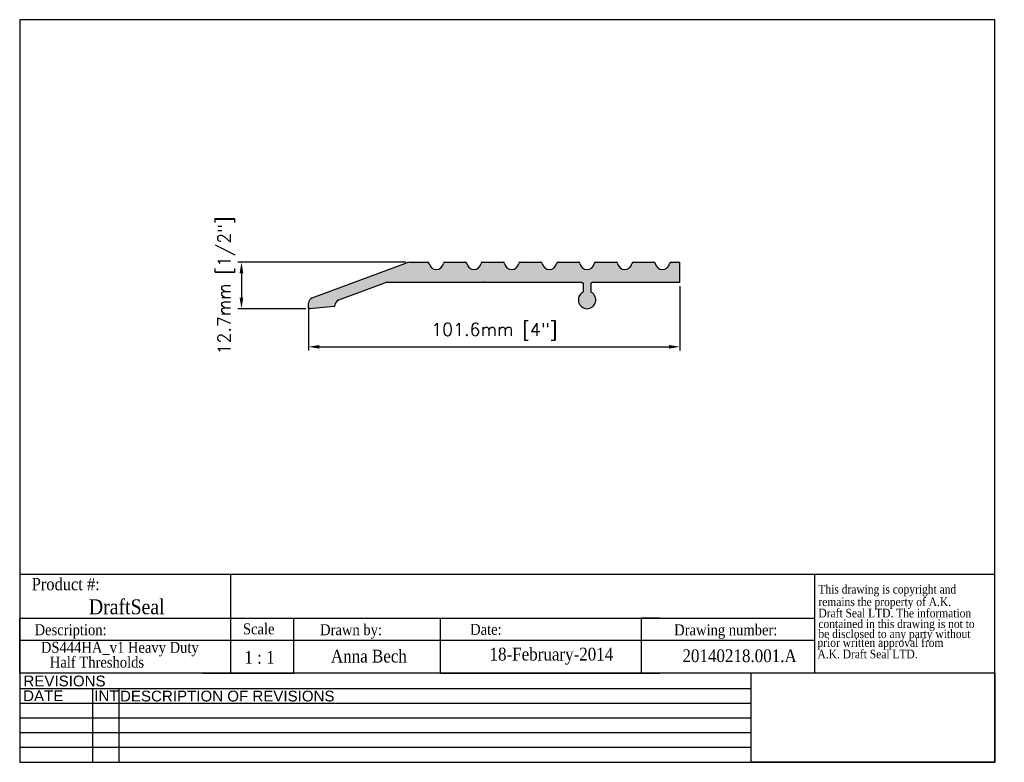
# Model space of a CAD drawing. Header units: millimetres. Extents: x 2362 to 2631, y 15 to 219.
import ezdxf
from ezdxf.enums import TextEntityAlignment as Align

# ---------------------------------------------------------------- set-up
doc = ezdxf.new("R2010")
doc.units = ezdxf.units.MM
doc.header["$MEASUREMENT"] = 0
doc.layers.add('AM_5', color=3, linetype='Continuous', lineweight=25)
doc.layers.add('BORDER', color=7, linetype='Continuous', lineweight=25)
doc.layers.add('FRAME', color=7, linetype='Continuous')
doc.styles.add('DS GROUP', font='arial.ttf')
doc.styles.get("Standard").update_dxf_attribs({"font": 'ROMANS.SHX'})
doc.styles.add('TAG', font='GARA.TTF')
doc.dimstyles.new('AM_ISO$0', dxfattribs={"dimtxt": 1.5, "dimasz": 1.5, "dimexe": 1, "dimexo": 1, "dimgap": 1.5, "dimtad": 1, "dimdec": 0, "dimdsep": 46, "dimtxsty": 'Standard', "dimcen": 0, "dimclrd": 256, "dimclre": 256, "dimclrt": 2, "dimadec": 0, "dimazin": 2, "dimtp": 0.1, "dimtm": 0.1, "dimtfac": 0.71, "dimtdec": 0, "dimtmove": 0, "dimatfit": 3, "dimfxl": 1, "dimlwd": -1, "dimlwe": -1, "dimarcsym": 1})
picture_1 = doc.add_image_def('image1.bmp', size_in_pixel=(901, 331))

# ---------------------------------------------------------------- blocks, each defined once
blk = doc.blocks.new('A$C08671A0E')
at = {"layer": 'FRAME', "style": 'TAG'}
for s, p in [('This drawing is copyright and', (14.8, -52.3)), ('remains the property of A.K.', (14.8, -101.5)), ('Draft Seal LTD. The information', (14.8, -145.7)), ('contained in this drawing is not to  ', (14.8, -187.4)), ('be disclosed to any party without ', (14.8, -226.7)), (' prior written approval from', (0, -261.2)), (' A.K. Draft Seal LTD.', (0, -306.1))]:
    blk.add_text(s, height=33.819, dxfattribs=at).set_placement(p)
blk = doc.blocks.new('*D465')
at = {"layer": 'AM_5', "linetype": 'ByBlock', "transparency": 16777216}
for p, q in [((2542.66, 145.59), (2542.66, 128)), ((2441.06, 139.95), (2441.06, 128)), ((2444.06, 129), (2539.66, 129))]:
    blk.add_line(p, q, dxfattribs=at)
at = {"layer": 'AM_5', "transparency": 16777216}
for points in [[(2444.06, 129.5), (2444.06, 128.5), (2441.06, 129)], [(2539.66, 129.5), (2539.66, 128.5), (2542.66, 129)]]:
    blk.add_solid(points, dxfattribs=at)
at = {"layer": 'Defpoints', "color": 0, "transparency": 16777216}
for p in [(2542.66, 146.59), (2441.06, 140.95), (2542.66, 129)]:
    blk.add_point(p, dxfattribs=at)
at = {"layer": 'AM_5', "color": 7, "transparency": 16777216, "insert": (2491.86, 133.17), "char_height": 3.5, "attachment_point": 5}
blk.add_mtext('101.6mm [4"]', dxfattribs=at)
blk = doc.blocks.new('*D466')
at = {"layer": 'AM_5', "linetype": 'ByBlock', "transparency": 16777216}
for p, q in [((2467.64, 152.13), (2421.72, 152.13)), ((2422.72, 149.13), (2422.72, 142.43)), ((2440.31, 139.43), (2421.72, 139.43))]:
    blk.add_line(p, q, dxfattribs=at)
at = {"layer": 'AM_5', "transparency": 16777216}
for points in [[(2422.22, 149.13), (2423.22, 149.13), (2422.72, 152.13)], [(2422.22, 142.43), (2423.22, 142.43), (2422.72, 139.43)]]:
    blk.add_solid(points, dxfattribs=at)
at = {"layer": 'Defpoints', "color": 0, "transparency": 16777216}
for p in [(2468.64, 152.13), (2422.72, 139.43), (2441.31, 139.43)]:
    blk.add_point(p, dxfattribs=at)
at = {"layer": 'AM_5', "color": 7, "transparency": 16777216, "insert": (2418.56, 145.78), "char_height": 3.5, "attachment_point": 5, "rotation": 90}
blk.add_mtext('12.7mm [1/2"]', dxfattribs=at)

msp = doc.modelspace()

# ---------------------------------------------------------------- hatches: boundary and pattern name
msp.add_hatch(color=256).paths.add_polyline_path([(2515.84, 146.59, -0.414214), (2516.24, 146.19), (2516.24, 144.22, -0.26548), (2516.04, 143.87, 3.664392), (2518.47, 143.87, -0.26548), (2518.27, 144.22), (2518.27, 146.19, -0.414214), (2518.67, 146.59), (2542.66, 146.59), (2542.66, 152.13), (2540.23, 152.13, 0.365599), (2539.84, 151.8, -0.844011), (2535.93, 151.8, 0.365599), (2535.54, 152.13), (2529.92, 152.13, 0.365599), (2529.52, 151.8, -0.844011), (2525.62, 151.8, 0.365599), (2525.22, 152.13), (2519.61, 152.13, 0.365599), (2519.21, 151.8, -0.844011), (2515.3, 151.8, 0.365599), (2514.91, 152.13), (2509.29, 152.13, 0.365599), (2508.9, 151.8, -0.844011), (2504.99, 151.8, 0.365599), (2504.6, 152.13), (2498.98, 152.13, 0.365599), (2498.59, 151.8, -0.844011), (2494.68, 151.8, 0.365599), (2494.29, 152.13), (2488.67, 152.13, 0.365599), (2488.27, 151.8, -0.844011), (2484.37, 151.8, 0.365599), (2483.97, 152.13), (2478.36, 152.13, 0.365599), (2477.96, 151.8, -0.844011), (2474.06, 151.8, 0.365599), (2473.66, 152.13), (2468.64, 152.13, 0.089054), (2468.1, 152.03), (2442.08, 142.38, 0.313592), (2441.06, 140.9), (2441.06, 139.68, 0.440997), (2441.33, 139.43), (2448.07, 140.04, 0.395541), (2448.3, 140.3, -0.320304), (2449.32, 141.81), (2461.94, 146.49, -0.089054), (2462.49, 146.59), (2488.78, 146.59, -1), (2489.04, 146.59), (2489.29, 146.59, -1), (2489.55, 146.59)])

# ---------------------------------------------------------------- linework, layer by layer
for p, q in [((2442.08, 142.38), (2468.1, 152.03)), ((2468.64, 152.13), (2473.66, 152.13)), ((2478.36, 152.13), (2483.97, 152.13)), ((2488.67, 152.13), (2494.29, 152.13)), ((2498.98, 152.13), (2504.6, 152.13)), ((2509.29, 152.13), (2514.91, 152.13)), ((2519.61, 152.13), (2525.22, 152.13)), ((2529.92, 152.13), (2535.54, 152.13)), ((2540.23, 152.13), (2542.66, 152.13)), ((2542.66, 146.59), (2542.66, 152.13)), ((2449.32, 141.81), (2461.94, 146.49)), ((2488.78, 146.59), (2462.49, 146.59)), ((2489.29, 146.59), (2489.04, 146.59)), ((2515.84, 146.59), (2489.55, 146.59)), ((2516.24, 144.22), (2516.24, 146.19)), ((2518.27, 146.19), (2518.27, 144.22)), ((2542.66, 146.59), (2518.67, 146.59)), ((2441.06, 139.68), (2441.06, 140.9)), ((2448.3, 140.34), (2448.3, 140.29)), ((2448.07, 140.04), (2441.33, 139.43)), ((2362.06, 66.79), (2579.51, 66.79)), ((2419.68, 66.79), (2419.68, 54.73)), ((2579.51, 66.79), (2579.51, 39.73)), ((2362.06, 39.73), (2362.06, 54.73)), ((2362.06, 54.73), (2579.51, 54.73)), ((2362.06, 54.73), (2362.06, 49.73)), ((2362.06, 54.73), (2362.06, 48.73)), ((2362.06, 54.73), (2412.06, 54.73)), ((2419.68, 54.73), (2419.68, 39.73)), ((2437.06, 39.73), (2437.06, 54.73)), ((2437.06, 54.73), (2477.06, 54.73)), ((2477.06, 54.73), (2477.06, 39.73)), ((2537.06, 54.73), (2532.06, 54.73)), ((2532.06, 54.73), (2532.06, 39.73)), ((2362.06, 48.73), (2362.06, 50.23)), ((2362.06, 48.73), (2579.51, 48.73)), ((2362.06, 39.73), (2362.06, 42.73)), ((2412.06, 39.73), (2437.06, 39.73)), ((2477.06, 39.73), (2537.06, 39.73))]:
    msp.add_line(p, q)
for centre, radius, start, end in [((2468.64, 150.56), 1.57, 90, 110.356), ((2473.66, 151.73), 0.4, 9.6705, 90), ((2476.01, 152.13), 1.98, 189.6705, 350.3295), ((2478.36, 151.73), 0.4, 90, 170.3295), ((2483.97, 151.73), 0.4, 9.6705, 90), ((2486.32, 152.13), 1.98, 189.6705, 350.3295), ((2488.67, 151.73), 0.4, 90, 170.3295), ((2494.29, 151.73), 0.4, 9.6705, 90), ((2496.63, 152.13), 1.98, 189.6705, 350.3295), ((2498.98, 151.73), 0.4, 90, 170.3295), ((2504.6, 151.73), 0.4, 9.6705, 90), ((2506.95, 152.13), 1.98, 189.6705, 350.3295), ((2509.29, 151.73), 0.4, 90, 170.3295), ((2514.91, 151.73), 0.4, 9.6705, 90), ((2517.26, 152.13), 1.98, 189.6705, 350.3295), ((2519.61, 151.73), 0.4, 90, 170.3295), ((2525.22, 151.73), 0.4, 9.6705, 90), ((2527.57, 152.13), 1.98, 189.6705, 350.3295), ((2529.92, 151.73), 0.4, 90, 170.3295), ((2535.54, 151.73), 0.4, 9.6705, 90), ((2537.88, 152.13), 1.98, 189.6705, 350.3295), ((2540.23, 151.73), 0.4, 90, 170.3295), ((2462.49, 145.02), 1.57, 90, 110.356), ((2488.91, 146.59), 0.13, 0, 180), ((2489.42, 146.59), 0.13, 0, 180), ((2515.84, 146.19), 0.4, 360, 90), ((2518.67, 146.19), 0.4, 90, 180), ((2517.26, 141.82), 2.39, 120.5283, 59.4717), ((2515.84, 144.22), 0.4, 300.5283, 360), ((2518.67, 144.22), 0.4, 180, 239.4717), ((2442.63, 140.9), 1.57, 110.356, 180), ((2448.04, 140.29), 0.254, 275.1894, 0), ((2449.87, 140.34), 1.57, 110.356, 180), ((2441.31, 139.68), 0.254, 180, 275.1894)]:
    msp.add_arc(centre, radius, start, end)
at = {"layer": 'BORDER'}
for p, q in [((2362.06, 218.5), (2362.06, 15.3)), ((2628.76, 218.5), (2362.06, 218.5)), ((2628.76, 15.3), (2628.76, 218.5)), ((2579.51, 66.79), (2628.76, 66.79)), ((2628.76, 39.73), (2362.06, 39.73)), ((2562.14, 35.42), (2362.06, 35.42)), ((2381.93, 35.42), (2381.93, 15.3)), ((2389.14, 35.42), (2389.14, 15.3)), ((2562.14, 31.4), (2362.06, 31.4)), ((2562.14, 27.37), (2362.06, 27.37)), ((2562.14, 23.35), (2362.06, 23.35)), ((2562.14, 19.33), (2362.06, 19.33)), ((2362.06, 15.3), (2628.76, 15.3))]:
    msp.add_line(p, q, dxfattribs=at)
at = {"layer": 'FRAME', "color": 1}
for q in [(2562.14, 39.74), (2562.14, 39.73)]:
    msp.add_line((2562.14, 15.3), q, dxfattribs=at)

# ---------------------------------------------------------------- block references
at = {"xscale": 0.06987750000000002, "yscale": 0.06987750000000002, "zscale": 0.06987750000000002}
msp.add_blockref('A$C08671A0E', (2579.51, 65.14), dxfattribs=at)

# ---------------------------------------------------------------- texts
at = {"layer": 'BORDER', "attachment_point": 2, "style": 'DS GROUP'}
for s, width, insert, char_height in [('REVISIONS', 20.3868, (2374.32, 39.03), 2.953), ('DATE', 20.3868, (2368.5, 34.99), 2.953), ('INT', 20.3868, (2385.79, 34.99), 2.953), ('DESCRIPTION OF REVISIONS', 103.8609, (2418.84, 34.91), 2.9531)]:
    msp.add_mtext_dynamic_manual_height_columns(s, width=width, gutter_width=7.5, heights=[0], dxfattribs=dict(at, insert=insert, char_height=char_height))
at = {"layer": 'FRAME', "style": 'TAG'}
for s, height, p in [('Product #:', 3.382, (2374.65, 64.13)), ('DraftSeal', 4.069, (2391.34, 57.98)), ('Description:', 3, (2375.98, 51.11)), ('Drawn by:', 3, (2452.69, 51.18)), ('Date:', 3, (2489.58, 51.66)), ('Drawing number:', 3, (2555.2, 51.15)), ('1 : 1', 3.5, (2427.65, 44)), ('Anna Bech', 3.5, (2457.58, 44.44)), ('18-February-2014', 3.5, (2507.5, 44.44)), ('20140218.001.A', 3.5, (2558.98, 44.45))]:
    msp.add_text(s, height=height, dxfattribs=at).set_placement(p, align=Align.MIDDLE)
msp.add_text('Scale', height=3, dxfattribs=at).set_placement((2423.13, 50.32))
for s, p in [('DS444HA_v1 Heavy Duty ', (2389.94, 45.27)), ('Half Thresholds', (2383.19, 41.22))]:
    msp.add_text(s, height=3, dxfattribs=at).set_placement(p, align=Align.CENTER)

# ---------------------------------------------------------------- dimensions: what is measured, and where the dimension line sits
at = {"layer": 'AM_5'}
dim = msp.add_linear_dim(base=(2422.72, 139.43), p1=(2468.64, 152.13), p2=(2441.31, 139.43), angle=90, dimstyle='AM_ISO$0', override={"dimtxt": 3.5, "dimasz": 3, "dimdec": 1, "dimpost": '<>mm', "dimclrt": 7}, dxfattribs=at)
dim.commit()
dim.dimension.update_dxf_attribs({"geometry": '*D466', "text_midpoint": (2422.72, 145.78), "dimtype": 160})
dim = msp.add_linear_dim(base=(2542.66, 129), p1=(2441.06, 140.95), p2=(2542.66, 146.59), dimstyle='AM_ISO$0', override={"dimtxt": 3.5, "dimasz": 3, "dimdec": 1, "dimpost": '<>mm', "dimclrt": 7}, dxfattribs=at)
dim.commit()
dim.dimension.update_dxf_attribs({"geometry": '*D465', "text_midpoint": (2491.86, 129), "dimtype": 160})

# ---------------------------------------------------------------- pictures from other files: only their frames are drawn
image = msp.add_image(picture_1, insert=(2562.14, 15.3), size_in_units=(66.62, 24.47))
image.dxf.flags = 7

doc.saveas('drawing.dxf')
